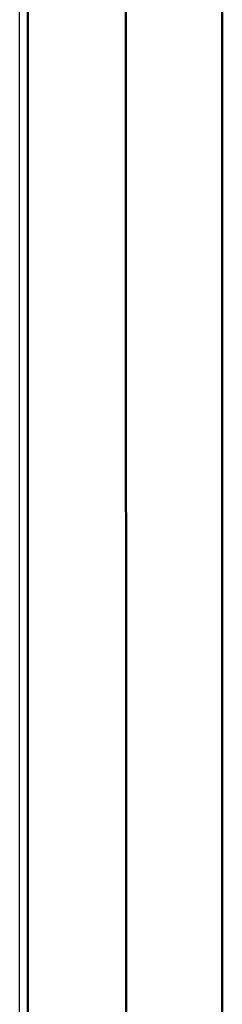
# Model space of a CAD drawing. Header units: millimetres. Extents: x 0 to 420, y 0 to 297.
# Tile 7 of 22: x 152.54 to 158.76, y 183.53 to 213.7. Entities that reach past the tile are written whole.
import ezdxf

# ---------------------------------------------------------------- set-up
doc = ezdxf.new("R2010")
doc.units = ezdxf.units.MM
doc.layers.add('main', color=5, linetype='Continuous', lineweight=50)
doc.layers.add('text', color=250, linetype='Continuous')

msp = doc.modelspace()

# ---------------------------------------------------------------- linework, layer by layer
at = {"layer": 'main'}
msp.add_line((158.758, 231.454), (158.758, 123.454), dxfattribs=at)
at = {"layer": 'main', "color": 5}
for p, q in [((155.794, 226.45), (155.825, 128.434)), ((152.794, 130.95), (152.794, 223.95))]:
    msp.add_line(p, q, dxfattribs=at)
at = {"layer": 'text'}
msp.add_line((152.544, 131.2), (152.544, 223.7), dxfattribs=at)
msp.add_line((152.544, 131.2), (152.544, 223.7), dxfattribs=at)

doc.saveas('drawing.dxf')
